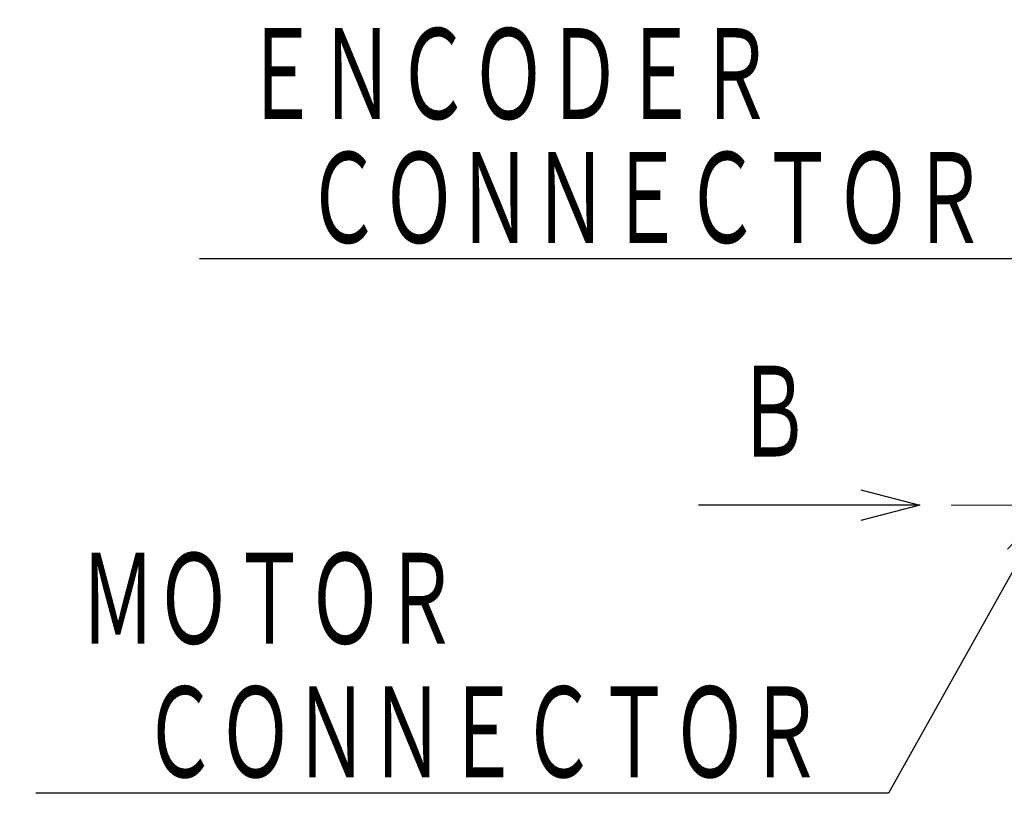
# Model space of a CAD drawing. Header units: millimetres. Extents: x 0 to 1300, y 0 to 891.
# Tile 38 of 124: x 212 to 312, y 432 to 510. Entities that reach past the tile are written whole.
import ezdxf

# ---------------------------------------------------------------- set-up
doc = ezdxf.new("R2010")
doc.units = ezdxf.units.MM
doc.header["$LTSCALE"] = 0.54643
doc.linetypes.add('CENTER', pattern=[50.8, 31.75, -6.35, 6.35, -6.35])
doc.layers.add('NoLayerName_001', color=7, linetype='Continuous')
doc.styles.get("Standard").update_dxf_attribs({"font": 'txt', "bigfont": 'extfont2'})
doc.dimstyles.get("Standard").update_dxf_attribs({"dimtxt": 2.5, "dimasz": 2.5, "dimexe": 1, "dimexo": 1, "dimtad": 1, "dimdec": 3, "dimzin": 0, "dimdsep": 46, "dimtxsty": 'Standard', "dimcen": 2.5, "dimadec": 3, "dimazin": 0, "dimtfac": 0.75, "dimtdec": 3, "dimtmove": 0, "dimatfit": 3, "dimfxl": 1, "dimarcsym": 0})

msp = doc.modelspace()

# ---------------------------------------------------------------- linework, layer by layer
at = {"layer": 'NoLayerName_001', "color": 2, "linetype": 'CENTER', "lineweight": 13}
msp.add_line((306.5345, 460.8696), (417.4345, 460.8696), dxfattribs=at)

# ---------------------------------------------------------------- texts
at = {"layer": 'NoLayerName_001', "color": 3, "lineweight": 13, "char_height": 10.5}
for s, insert, attachment_point in [('\\A1;\\W0.6667;ＥＮＣＯＤＥＲ', (234.5647, 499.1523), 7), ('\\A1;\\W0.6667;Ｂ', (292.3247, 464.8043), 9), ('\\A1;\\W0.6667;ＭＯＴＯＲ', (217.9381, 445.7602), 7)]:
    msp.add_mtext(s, dxfattribs=dict(at, insert=insert, attachment_point=attachment_point))
at = {"layer": 'NoLayerName_001', "color": 3, "linetype": 'Continuous', "lineweight": 13, "char_height": 10.5, "attachment_point": 9, "line_spacing_factor": 0.6}
for insert in [(310.1647, 486.5523), (293.5381, 432.1763)]:
    msp.add_mtext('\\A1;\\W0.6667;ＣＯＮＮＥＣＴＯＲ', dxfattribs=dict(at, insert=insert))

# ---------------------------------------------------------------- leaders
at = {"layer": 'NoLayerName_001', "color": 3, "linetype": 'Continuous', "lineweight": 13, "annotation_type": 0, "has_hookline": 1, "hookline_direction": 1, "text_width": 80.105}
for points in [[(341.9845, 547.6696), (316.7897, 485.9273), (310.7897, 485.9273)], [(316.5345, 460.8696), (300.1631, 431.5513), (294.1631, 431.5513)]]:
    msp.add_leader(points, dimstyle='Standard', override={"dimtxt": 10.5, "dimasz": 6, "dimldrblk": 'OPEN30'}, dxfattribs=at)
at = {"layer": 'NoLayerName_001', "color": 3, "linetype": 'Continuous', "lineweight": 13}
msp.add_leader([(303.3418, 460.8696), (280.8418, 460.8696)], dimstyle='Standard', override={"dimasz": 6, "dimldrblk": 'OPEN30'}, dxfattribs=at)

doc.saveas('drawing.dxf')
